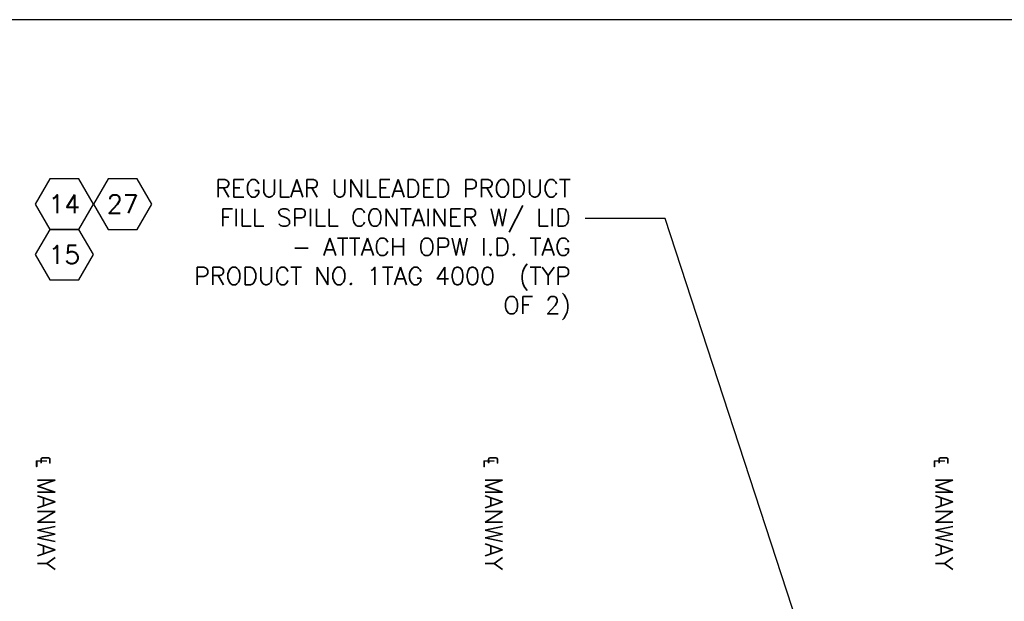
# Model space of a CAD drawing. Extents: x 2963 to 4079, y -422 to 622.
# Tile 91 of 119: x 3513 to 3640, y 547 to 622. Entities that reach past the tile are written whole.
import ezdxf
from ezdxf.enums import TextEntityAlignment as Align

# ---------------------------------------------------------------- set-up
doc = ezdxf.new("R2010")
doc.units = 0
doc.header["$MEASUREMENT"] = 0
doc.layers.get('0').update_dxf_attribs({"linetype": 'CONTINUOUS'})
doc.layers.add('FREEZE-OUTLINE-TITLES', color=60, linetype='CONTINUOUS')
doc.layers.add('TEXT', color=3, linetype='CONTINUOUS')
doc.styles.add('SIMPLEX', font='simplex')
doc.styles.add('TANK-SLAB$0$SIMPLEX', font='simplex')
doc.dimstyles.new('DIM48', dxfattribs={"dimscale": 48, "dimtxt": 0.09375, "dimasz": 0.09375, "dimexe": 0.0625, "dimexo": 0.0625, "dimgap": 0.0625, "dimtad": 1, "dimdec": 4, "dimzin": 3, "dimdsep": 46, "dimlunit": 4, "dimtxsty": 'SIMPLEX', "dimcen": 0, "dimclrd": 3, "dimclre": 3, "dimclrt": 3, "dimadec": 0, "dimazin": 0, "dimtfac": 1, "dimtdec": 4, "dimtofl": 0, "dimtmove": 2, "dimatfit": 3, "dimfxl": 1, "dimfrac": 2, "dimtolj": 1, "dimtzin": 3, "dimarcsym": 0})

# ---------------------------------------------------------------- blocks, each defined once
blk = doc.blocks.new('TANK-SLAB$0$HEX')
at = {"color": 3}
blk.add_lwpolyline([(-0.0577, 0.1), (-0.1155, 0), (-0.0577, -0.1), (0.0577, -0.1), (0.1155, 0), (0.0577, 0.1)], close=True, dxfattribs=at)
at = {"color": 3, "style": 'TANK-SLAB$0$SIMPLEX'}
blk.add_attdef('D#', text='', height=0.08, dxfattribs=at).set_placement((0, 0), align=Align.MIDDLE)

msp = doc.modelspace()

# ---------------------------------------------------------------- linework, layer by layer
at = {"layer": 'FREEZE-OUTLINE-TITLES', "color": 60, "linetype": 'Continuous'}
msp.add_lwpolyline([(4079.29486, 621.90712), (2963.29486, 621.90712), (2963.29486, 294.21628), (4079.29486, 294.21628)], close=True, dxfattribs=at)

# ---------------------------------------------------------------- block references
at = {"layer": 'TEXT'}
ref = msp.add_blockref('TANK-SLAB$0$HEX', (3518.94905, 598.23084), dxfattribs=dict(at, xscale=32.48674340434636, yscale=32.48674340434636, zscale=32.48674340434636))
ref.add_attrib('D#', '14', dxfattribs={"layer": '0', "height": 2.3625, "style": 'TANK-SLAB$0$SIMPLEX'}).set_placement((3518.94905, 598.23084), align=Align.MIDDLE)
ref = msp.add_blockref('TANK-SLAB$0$HEX', (3526.45154, 598.23084), dxfattribs=dict(at, xscale=32.48674340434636, yscale=32.48674340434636, zscale=32.48674340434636))
ref.add_attrib('D#', '27', dxfattribs={"layer": '0', "height": 2.3625, "style": 'TANK-SLAB$0$SIMPLEX'}).set_placement((3526.45154, 598.23084), align=Align.MIDDLE)
ref = msp.add_blockref('TANK-SLAB$0$HEX', (3518.94905, 591.73349), dxfattribs=dict(at, xscale=32.48674340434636, yscale=32.48674340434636, zscale=32.48674340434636))
ref.add_attrib('D#', '15', dxfattribs={"layer": '0', "height": 2.3625, "style": 'TANK-SLAB$0$SIMPLEX'}).set_placement((3518.94905, 591.73349), align=Align.MIDDLE)

# ---------------------------------------------------------------- texts
at = {"layer": 'TEXT', "insert": (3584.0499, 601.37043), "char_height": 2.25, "width": 52.9500821, "attachment_point": 3, "style": 'SIMPLEX'}
msp.add_mtext('REGULAR UNLEADED PRODUCT FILL SPILL CONTAINER W/ LID - ATTACH OPW I.D. TAG PRODUCT NO. 1TAG 4000  (TYP OF 2)', dxfattribs=at)
at = {"layer": 'TEXT', "char_height": 2.25, "width": 19.5190601, "attachment_point": 3, "rotation": 270, "style": 'SIMPLEX'}
for insert in [(3517.7551, 551.21797), (3575.27677, 551.21802), (3633.1717, 551.21802)]:
    msp.add_mtext('℄ MANWAY', dxfattribs=dict(at, insert=insert))

# ---------------------------------------------------------------- leaders
at = {"layer": 'TEXT'}
msp.add_leader([(3626.39689, 503.8147), (3596.19151, 596.37341), (3585.91455, 596.37341)], dimstyle='DIM48', override={"dimgap": 0.0625, "dimtad": 0}, dxfattribs=at)

doc.saveas('drawing.dxf')
